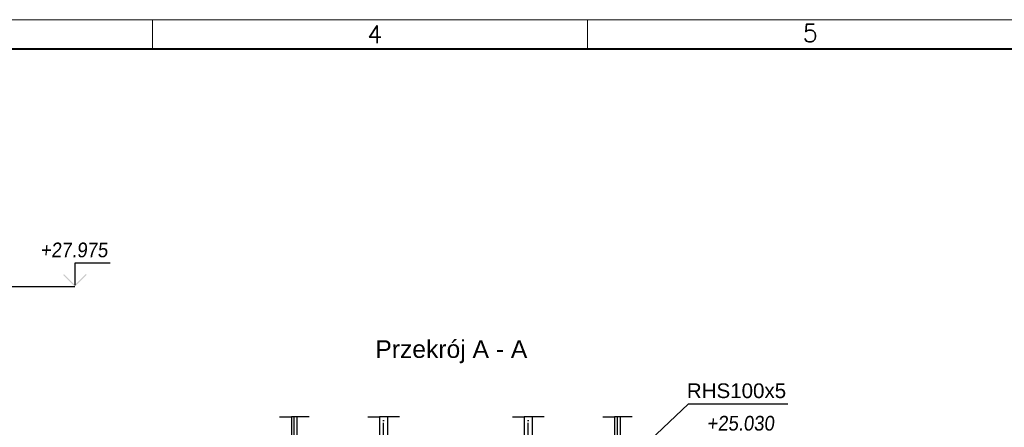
# Paper-space layout 'A0 Advance Steel' of a CAD drawing. Header units: millimetres. Extents: x 209 to 803, y 321 to 741.
# Tile 49 of 52: x 409 to 577, y 672 to 741. Entities that reach past the tile are written whole.
import ezdxf

# ---------------------------------------------------------------- set-up
doc = ezdxf.new("R2010")
doc.units = ezdxf.units.MM
doc.linetypes.add('ACAD_ISO04W100', pattern=[30, 24, -3, 0, -3])
doc.linetypes.add('DASHED', pattern=[19.05, 12.7, -6.35])
doc.layers.get('0').update_dxf_attribs({"linetype": 'CONTINUOUS'})
for name, color, linetype, lineweight in [('5', 7, 'CONTINUOUS', 15), ('RAHM2', 1, 'CONTINUOUS', 15), ('RAHM3', 51, 'CONTINUOUS', 30), ('RAHM5', 3, 'CONTINUOUS', 40)]:
    doc.layers.add(name, color=color, linetype=linetype, lineweight=lineweight)
doc.layers.add('AS_Belki', color=145, linetype='CONTINUOUS')
doc.layers.add('AS_INS_ON', color=7, linetype='CONTINUOUS')
doc.styles.add('Arial', font='arial.ttf')
doc.styles.add('ROMANS', font='romans.shx', dxfattribs={"width": 0.9})
doc.styles.get("Standard").update_dxf_attribs({"font": 'arial.ttf', "width": 0.9, "oblique": 5})

# ---------------------------------------------------------------- blocks, each defined once
blk = doc.blocks.new('132QEWDSAASD')
at = {"layer": 'RAHM2'}
for p, q in [((223, 415), (223, 420)), ((297, 415), (297, 420))]:
    blk.add_line(p, q, dxfattribs=at)
blk.add_lwpolyline([(0, 0), (0, 420), (594, 420), (594, 0)], close=True, dxfattribs=at)
at = {"layer": 'RAHM5'}
blk.add_line((589, 415), (5, 415), dxfattribs=at)
at = {"layer": 'RAHM3', "style": 'ROMANS'}
for s, p in [('4', (259.53, 416.01)), ('5', (333.61, 416.23))]:
    blk.add_text(s, height=3, dxfattribs=at).set_placement(p)
blk = doc.blocks.new('5ytrhfgvc')
at = {"layer": '5'}
blk.add_blockref('132QEWDSAASD', (0, 0), dxfattribs=at)

psp = doc.layouts.new('A0 Advance Steel')

# ---------------------------------------------------------------- hatches: boundary and pattern name
at = {"layer": 'AS_INS_ON'}
psp.add_hatch(color=7, dxfattribs=at).paths.add_polyline_path([(416.91, 698.01), (416.76, 697.87), (418.76, 695.87), (420.76, 697.87), (420.62, 698.01), (418.76, 696.15)])

# ---------------------------------------------------------------- linework, layer by layer
at = {"color": 7}
psp.add_lwpolyline([(503.48, 657.31), (523.16, 675.94), (540.05, 675.94)], dxfattribs=at)
at = {"layer": 'AS_Belki', "color": 7, "linetype": 'Continuous', "ltscale": 0.15}
for p, q in [((453.6, 673.77), (455.6, 673.77)), ((458.6, 673.77), (456.6, 673.77)), ((468.6, 673.77), (470.6, 673.77)), ((474, 673.77), (472, 673.77)), ((493.2, 673.77), (495.2, 673.77)), ((498.6, 673.77), (496.6, 673.77)), ((508.6, 673.77), (510.6, 673.77)), ((513.6, 673.77), (511.6, 673.77))]:
    psp.add_line(p, q, dxfattribs=at)
at = {"layer": 'AS_Belki', "color": 7, "linetype": 'DASHED', "ltscale": 0.15}
for p, q in [((456.6, 673.77), (455.6, 673.77)), ((472, 673.77), (470.6, 673.77)), ((496.6, 673.77), (495.2, 673.77)), ((511.6, 673.77), (510.6, 673.77))]:
    psp.add_line(p, q, dxfattribs=at)
at = {"layer": 'AS_Belki', "linetype": 'Continuous', "ltscale": 0.15}
for p, q in [((455.6, 673.77), (455.6, 668.68)), ((456.6, 668.68), (456.6, 673.77)), ((470.6, 673.77), (470.6, 625.19)), ((472, 624.27), (472, 673.77)), ((495.2, 673.77), (495.2, 641.12)), ((496.6, 641.12), (496.6, 673.77)), ((510.6, 673.77), (510.6, 668.68)), ((511.6, 668.68), (511.6, 673.77))]:
    psp.add_line(p, q, dxfattribs=at)
at = {"layer": 'AS_Belki', "color": 10, "linetype": 'ACAD_ISO04W100', "ltscale": 0.15}
for p, q in [((456.1, 665.42), (456.1, 673.77)), ((456.1, 665.42), (456.1, 673.77)), ((471.3, 416.11), (471.3, 673.77)), ((471.3, 416.11), (471.3, 673.77)), ((495.9, 416.11), (495.9, 673.77)), ((495.9, 416.11), (495.9, 673.77)), ((511.1, 665.42), (511.1, 673.77)), ((511.1, 665.42), (511.1, 673.77))]:
    psp.add_line(p, q, dxfattribs=at)
at = {"layer": 'AS_INS_ON', "color": 7}
for p, q in [((424.76, 699.87), (418.76, 699.87)), ((418.76, 699.87), (418.76, 696.15)), ((418.76, 695.87), (346.41, 695.87))]:
    psp.add_line(p, q, dxfattribs=at)

# ---------------------------------------------------------------- block references
at = {"layer": '5'}
psp.add_blockref('5ytrhfgvc', (208.99, 321.25), dxfattribs=at)

# ---------------------------------------------------------------- texts
at = {"color": 84, "style": 'Arial'}
psp.add_text('Przekrój A - A', height=3, dxfattribs=at).set_placement((469.89, 683.77))
at = {"color": 7, "style": 'Arial'}
psp.add_text('RHS100x5', height=2.5, dxfattribs=at).set_placement((522.89, 676.94))
at = {"layer": 'AS_INS_ON', "color": 7, "oblique": 5, "width": 0.9}
for s, p in [('+27.975', (412.9, 700.87)), ('+25.030', (526.31, 671.42))]:
    psp.add_text(s, height=2.5, dxfattribs=at).set_placement(p)

doc.saveas('drawing.dxf')
